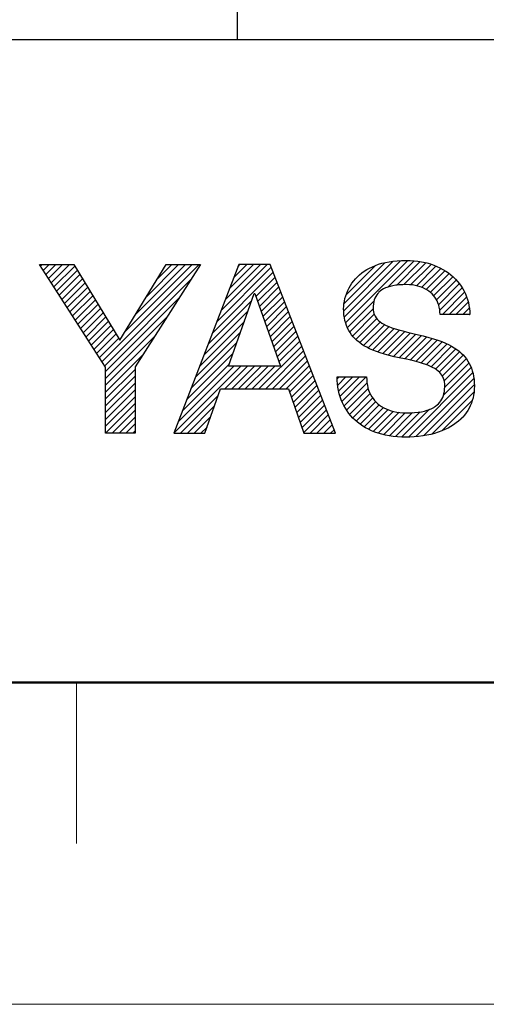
# Model space of a CAD drawing. Header units: millimetres. Extents: x 0 to 1076, y 0 to 742.
# Tile 5 of 130: x 396 to 432, y 0 to 77. Entities that reach past the tile are written whole.
import ezdxf

# ---------------------------------------------------------------- set-up
doc = ezdxf.new("R2010")
doc.units = ezdxf.units.MM
doc.header["$LTSCALE"] = 0.454724
doc.layers.add('NoLayerName_001', color=7, linetype='Continuous')

msp = doc.modelspace()

# ---------------------------------------------------------------- linework, layer by layer
at = {"layer": 'NoLayerName_001', "color": 7, "linetype": 'Continuous', "lineweight": 25}
for p, q in [((412.500039, 75), (412.500039, 135.999996)), ((62.5, 75), (1025, 75)), ((412.5, 75), (1025, 75)), ((412.5, 75), (1025, 75)), ((412.500039, 75), (1025, 75)), ((397.10384, 57.499676), (399.785017, 57.499676)), ((402.253187, 49.532658), (397.10384, 57.499676)), ((397.189242, 57.367543), (397.321376, 57.499676)), ((397.397444, 57.045415), (397.851706, 57.499676)), ((397.605646, 56.723286), (398.382036, 57.499676)), ((397.813848, 56.401158), (398.912366, 57.499676)), ((398.02205, 56.07903), (399.442696, 57.499676)), ((399.785017, 57.499676), (403.362327, 51.624289)), ((401.977888, 49.958597), (409.516212, 57.496921)), ((403.362327, 51.624289), (406.956568, 57.49843)), ((403.754995, 52.266034), (408.986195, 57.497233)), ((409.628952, 57.496855), (404.549952, 49.540139)), ((404.591055, 53.632424), (408.456177, 57.497546)), ((405.427115, 54.998814), (407.926159, 57.497858)), ((406.263175, 56.365204), (407.396142, 57.49817)), ((406.956568, 57.49843), (409.628952, 57.496855)), ((412.611728, 57.496855), (407.551495, 44.391973)), ((411.223032, 53.90044), (414.819565, 57.496973)), ((411.55662, 54.764357), (414.289207, 57.496945)), ((411.890207, 55.628275), (413.758848, 57.496916)), ((412.223794, 56.492192), (413.22849, 57.496888)), ((412.557382, 57.35611), (412.698131, 57.496859)), ((415.057323, 57.496986), (412.611728, 57.496855)), ((420.12005, 44.393548), (415.057323, 57.496986)), ((420.768803, 53.900269), (424.626945, 57.758412)), ((420.79573, 54.457526), (423.971328, 57.633124)), ((420.815475, 53.416611), (425.193166, 57.794302)), ((420.92527, 52.996076), (425.743004, 57.81381)), ((420.96221, 55.154336), (423.206608, 57.398734)), ((424.183914, 55.72439), (426.237355, 57.777831)), ((424.86658, 55.876726), (426.715994, 57.72614)), ((425.453899, 55.933714), (427.151214, 57.63103)), ((425.969401, 55.918887), (427.561471, 57.510956)), ((398.230252, 55.756902), (399.856168, 57.382818)), ((398.438454, 55.434774), (400.056868, 57.053188)), ((398.646656, 55.112646), (400.257568, 56.723558)), ((410.555857, 52.172605), (415.286661, 56.903409)), ((410.889445, 53.036522), (415.138864, 57.285941)), ((426.417074, 55.83623), (427.944986, 57.364142)), ((426.828181, 55.717006), (428.309776, 57.198601)), ((427.188674, 55.547169), (428.642488, 57.000983)), ((427.493665, 55.321831), (428.963058, 56.791223)), ((398.854858, 54.790518), (400.458268, 56.393928)), ((399.06306, 54.46839), (400.658968, 56.064297)), ((402.18609, 49.636469), (408.892047, 56.342425)), ((413.934794, 55.021212), (415.434459, 56.520877)), ((414.072957, 54.629044), (415.582257, 56.138344)), ((427.761513, 55.059348), (429.246922, 56.544757)), ((427.984533, 54.752038), (429.522373, 56.289878)), ((428.134936, 54.372111), (429.756619, 55.993794)), ((399.271262, 54.146262), (400.859667, 55.734667)), ((399.479464, 53.824134), (401.060367, 55.405037)), ((411.820197, 49.610223), (413.811033, 55.238019)), ((413.811033, 55.238019), (413.858412, 55.238019)), ((413.858412, 55.238019), (415.841111, 49.610223)), ((414.211119, 54.236877), (415.730054, 55.755812)), ((414.349282, 53.844709), (415.877852, 55.373279)), ((428.225848, 53.932693), (429.981699, 55.688544)), ((428.439015, 53.615529), (430.16259, 55.339105)), ((399.687666, 53.502006), (401.261067, 55.075407)), ((399.895868, 53.179878), (401.461767, 54.745776)), ((400.10407, 52.85775), (401.662467, 54.416146)), ((402.253187, 49.173235), (407.956045, 54.876093)), ((410.22227, 51.308687), (413.624609, 54.711027)), ((414.487444, 53.452541), (416.02565, 54.990747)), ((414.625607, 53.060374), (416.173447, 54.608214)), ((421.060449, 52.600925), (423.130646, 54.671122)), ((428.968592, 53.614777), (430.325898, 54.972082)), ((429.49817, 53.614025), (430.445825, 54.56168)), ((400.312272, 52.535621), (401.863167, 54.086516)), ((400.520474, 52.213493), (402.063867, 53.756886)), ((409.888683, 50.44477), (413.334312, 53.890399)), ((414.763769, 52.668206), (416.321245, 54.225682)), ((414.901932, 52.276039), (416.469043, 53.843149)), ((421.250199, 52.260345), (423.054502, 54.064648)), ((421.47278, 51.952596), (423.148445, 53.628261)), ((430.027748, 53.613273), (430.525015, 54.11054)), ((430.557326, 53.61252), (430.570474, 53.625668)), ((400.728676, 51.891365), (402.264566, 53.427256)), ((400.936878, 51.569237), (402.465266, 53.097625)), ((402.253187, 48.642905), (407.020043, 53.409761)), ((409.555095, 49.580853), (413.044014, 53.069772)), ((415.040094, 51.883871), (416.61684, 53.460617)), ((415.178257, 51.491703), (416.764638, 53.078084)), ((421.721544, 51.67103), (423.349987, 53.299473)), ((422.015148, 51.434304), (423.62343, 53.042586)), ((422.317539, 51.206365), (423.953924, 52.842749)), ((401.14508, 51.247109), (402.665966, 52.767995)), ((401.353282, 50.924981), (402.866666, 52.438365)), ((401.561484, 50.602853), (403.067366, 52.108735)), ((409.221508, 48.716935), (412.753717, 52.249144)), ((415.316419, 51.099536), (416.912435, 52.695552)), ((415.454582, 50.707368), (417.060233, 52.31302)), ((422.667379, 51.025874), (424.312322, 52.670817)), ((423.01745, 50.845615), (424.700252, 52.528417)), ((423.410285, 50.70812), (425.110337, 52.408172)), ((423.80312, 50.570626), (425.531607, 52.299112)), ((424.222112, 50.459287), (425.956794, 52.193969)), ((424.649629, 50.356474), (426.383187, 52.090032)), ((401.769686, 50.280725), (403.268066, 51.779104)), ((402.253187, 48.112575), (406.084041, 51.94343)), ((408.88792, 47.853018), (412.46342, 51.428517)), ((415.592744, 50.3152), (417.208031, 51.930487)), ((415.730906, 49.923033), (417.355828, 51.547955)), ((425.078638, 50.255152), (426.806049, 51.982564)), ((425.518666, 50.164851), (427.225342, 51.871527)), ((425.947869, 50.063724), (427.644635, 51.76049)), ((426.372623, 49.958148), (428.043241, 51.628766)), ((426.794955, 49.85015), (428.430547, 51.485741)), ((427.180525, 49.705389), (428.804057, 51.328921)), ((408.554333, 46.9891), (412.173122, 50.607889)), ((414.177949, 47.839745), (417.503626, 51.165422)), ((414.708279, 47.839745), (417.651424, 50.78289)), ((427.564732, 49.559267), (429.149469, 51.144004)), ((427.895369, 49.359573), (429.48053, 50.944735)), ((428.19066, 49.124535), (429.778185, 50.71206)), ((402.253187, 47.582245), (405.148039, 50.477098)), ((408.220746, 46.125183), (411.882825, 49.787262)), ((415.238609, 47.839745), (417.799221, 50.400357)), ((415.768939, 47.839745), (417.947019, 50.017825)), ((428.427062, 48.830606), (430.051551, 50.455095)), ((428.578011, 48.451225), (430.296249, 50.169463)), ((428.619936, 47.96282), (430.497524, 49.840408)), ((402.253187, 44.39171), (402.253187, 49.532658)), ((402.253187, 47.051915), (404.549952, 49.34868)), ((404.549952, 49.540139), (404.549952, 44.39171)), ((407.553571, 44.397348), (412.766446, 49.610223)), ((407.887158, 45.261265), (412.236116, 49.610223)), ((411.526299, 47.839745), (413.296776, 49.610223)), ((415.841111, 49.610223), (411.820197, 49.610223)), ((412.056629, 47.839745), (413.827106, 49.610223)), ((412.586959, 47.839745), (414.357436, 49.610223)), ((413.117289, 47.839745), (414.887767, 49.610223)), ((413.647619, 47.839745), (415.418097, 49.610223)), ((416.299269, 47.839745), (418.094816, 49.635292)), ((416.559915, 47.570061), (418.242614, 49.25276)), ((425.796691, 44.078915), (430.79685, 49.079074)), ((428.506943, 47.319497), (430.677815, 49.490369)), ((402.253187, 46.521585), (404.549952, 48.81835)), ((402.253187, 45.991255), (404.549952, 48.28802)), ((416.698068, 47.177884), (418.390412, 48.870227)), ((416.836222, 46.785708), (418.538209, 48.487695)), ((420.252018, 48.610513), (420.406518, 48.765013)), ((420.302787, 48.130952), (420.936848, 48.765013)), ((420.370573, 47.668408), (421.467178, 48.765013)), ((420.494912, 47.262417), (421.997508, 48.765013)), ((420.625997, 46.863172), (422.527838, 48.765013)), ((420.811529, 46.518374), (422.593071, 48.299916)), ((426.372085, 44.123979), (430.8811, 48.632994)), ((402.253187, 45.460925), (404.549952, 47.75769)), ((409.974254, 44.391973), (411.193771, 47.839745)), ((411.193771, 47.839745), (416.464912, 47.839745)), ((416.464912, 47.839745), (417.678917, 44.393548)), ((416.974375, 46.393531), (418.686007, 48.105163)), ((417.112529, 46.001354), (418.833805, 47.72263)), ((420.997991, 46.174506), (422.674335, 47.850849)), ((421.234401, 45.880586), (422.818854, 47.465039)), ((426.969479, 44.191043), (430.923418, 48.144982)), ((427.640951, 44.332185), (430.901401, 47.592635)), ((402.253187, 44.930594), (404.549952, 47.227359)), ((402.253187, 44.400264), (404.549952, 46.697029)), ((408.078526, 44.391973), (411.01178, 47.325227)), ((417.250682, 45.609178), (418.981602, 47.340098)), ((417.388836, 45.217001), (419.1294, 46.957565)), ((421.470811, 45.586666), (423.022759, 47.138614)), ((421.754557, 45.340081), (423.261639, 46.847164)), ((428.437087, 44.597991), (430.742529, 46.903432)), ((402.774963, 44.39171), (404.549952, 46.166699)), ((408.608856, 44.391973), (410.721532, 46.504649)), ((417.526989, 44.824824), (419.277198, 46.575033)), ((417.665143, 44.432648), (419.424995, 46.1925)), ((422.039637, 45.094831), (423.531493, 46.586688)), ((422.36839, 44.893254), (423.864087, 46.388951)), ((422.702338, 44.696872), (424.224151, 46.218686)), ((423.075897, 44.540101), (424.622743, 46.086947)), ((423.460622, 44.394496), (425.079241, 46.013115)), ((423.879896, 44.28344), (425.560505, 45.964049)), ((424.318911, 44.192125), (426.121177, 45.994391)), ((424.786032, 44.128916), (426.707411, 46.050295)), ((425.284466, 44.09702), (427.435826, 46.24838)), ((403.305293, 44.39171), (404.549952, 45.636369)), ((409.139186, 44.391973), (410.431284, 45.684071)), ((418.156373, 44.393548), (419.572793, 45.809968)), ((418.686703, 44.393548), (419.72059, 45.427435)), ((429.80341, 45.433984), (429.999127, 45.6297)), ((404.549952, 44.39171), (402.253187, 44.39171)), ((403.835623, 44.39171), (404.549952, 45.106039)), ((404.365953, 44.39171), (404.549952, 44.575709)), ((407.551495, 44.391973), (409.974254, 44.391973)), ((409.669516, 44.391973), (410.141036, 44.863493)), ((417.678917, 44.393548), (420.12005, 44.393548)), ((419.217033, 44.393548), (419.868388, 45.044903)), ((419.747363, 44.393548), (420.016186, 44.66237))]:
    msp.add_line(p, q, dxfattribs=at)
at = {"layer": 'NoLayerName_001', "color": 7, "linetype": 'Continuous', "lineweight": 50}
msp.add_line((1025, 25), (62.5, 25), dxfattribs=at)
at = {"layer": 'NoLayerName_001', "color": 2, "linetype": 'Continuous', "lineweight": 13}
msp.add_line((400, 25), (400, 12.5), dxfattribs=at)
at = {"layer": 'NoLayerName_001', "color": 7, "linetype": 'Continuous', "lineweight": 13}
msp.add_line((1050, 0), (0, 0), dxfattribs=at)
at = {"layer": 'NoLayerName_001', "color": 7, "linetype": 'Continuous', "lineweight": 25}
for points in [[(420.761044, 54.074478), (420.765684, 54.228368), (420.784382, 54.43013), (420.817482, 54.639864), (420.864645, 54.852543), (420.92534, 55.064587), (420.998991, 55.273486), (421.08505, 55.477506), (421.183035, 55.675455), (421.292552, 55.866523), (421.413298, 56.050164), (421.54506, 56.226012), (421.687722, 56.393818), (421.84125, 56.553402), (422.005697, 56.704625), (422.181192, 56.847359), (422.367933, 56.98147), (422.566186, 57.106803), (422.776275, 57.223173), (422.998576, 57.330355), (423.233514, 57.428083), (423.481554, 57.516044), (423.743199, 57.593877), (424.018982, 57.661173), (424.309466, 57.717474), (424.615236, 57.762279), (424.936899, 57.795038), (425.275079, 57.815159), (425.630317, 57.822011), (425.938903, 57.815102), (426.240951, 57.794561), (426.536013, 57.760684), (426.823642, 57.713785), (426.966522, 57.685131), (427.241997, 57.619271), (427.508829, 57.541305), (427.766597, 57.451633), (428.014898, 57.350668), (428.253349, 57.23884), (428.481587, 57.116591), (428.699277, 56.98437), (428.90611, 56.842631), (429.101803, 56.691831), (429.286102, 56.532418), (429.45878, 56.364837), (429.619632, 56.189519), (429.768478, 56.00688), (429.905154, 55.817316), (430.029513, 55.621204), (430.141416, 55.418898), (430.240733, 55.210729), (430.327332, 54.997004), (430.401081, 54.778007), (430.461839, 54.554002), (430.509454, 54.325229), (430.543762, 54.091917), (430.56458, 53.854274), (430.571708, 53.6125), (428.261885, 53.615781), (428.255244, 53.812164), (428.235255, 54.000078), (428.220402, 54.090944), (428.202385, 54.179748), (428.157093, 54.351129), (428.099749, 54.514382), (428.030635, 54.669659), (427.949957, 54.81706), (427.857849, 54.956627), (427.754386, 55.08833), (427.639604, 55.212058), (427.51351, 55.327616), (427.376116, 55.434721), (427.227453, 55.533004), (427.067601, 55.622016), (426.896716, 55.701239), (426.715047, 55.770101), (426.522963, 55.82799), (426.320959, 55.874282), (426.109672, 55.908358), (425.889878, 55.929632), (425.662487, 55.937569), (425.643966, 55.937614), (425.356716, 55.932242), (425.07066, 55.914669), (424.813625, 55.886033), (424.582782, 55.84738), (424.375562, 55.799601), (424.189631, 55.743428), (424.022881, 55.679428), (423.873417, 55.607989), (423.739557, 55.529315), (423.619837, 55.443408), (423.513018, 55.35006), (423.464091, 55.300438), (423.418095, 55.248844), (423.334763, 55.139763), (423.262388, 55.022176), (423.200553, 54.895198), (423.149101, 54.757743), (423.108133, 54.60853), (423.077996, 54.446079), (423.059283, 54.268702), (423.052822, 54.074478), (423.059651, 53.944052), (423.079776, 53.819399), (423.112883, 53.699706), (423.158965, 53.584237), (423.218315, 53.472354), (423.291504, 53.36354), (423.379361, 53.257405), (423.482933, 53.153701), (423.603454, 53.052314), (423.742307, 52.953262), (423.900989, 52.856674), (424.081083, 52.762774), (424.284242, 52.671841), (424.512231, 52.58414), (424.767146, 52.499764), (425.052401, 52.418163), (425.378245, 52.335939), (425.378978, 52.335761), (425.630317, 52.273552), (426.039912, 52.170189), (426.36416, 52.092987), (426.941249, 51.95459), (427.384159, 51.839764), (427.762343, 51.730619), (428.097317, 51.621838), (428.399159, 51.511097), (428.673675, 51.397188), (428.924668, 51.279406), (429.154863, 51.157301), (429.366333, 51.030546), (429.560728, 50.898874), (429.739393, 50.762027), (429.903444, 50.619734), (430.053809, 50.471693), (430.191249, 50.317554), (430.31638, 50.156914), (430.429675, 49.989315), (430.531472, 49.814236), (430.621979, 49.631099), (430.701271, 49.439267), (430.769299, 49.238048), (430.825889, 49.026702), (430.870746, 48.804438), (430.903429, 48.570706), (430.923452, 48.324861), (430.930266, 48.066009), (430.923397, 47.818839), (430.914898, 47.698734), (430.903099, 47.580927), (430.86983, 47.352103), (430.823965, 47.131899), (430.765795, 46.919873), (430.695525, 46.715616), (430.613277, 46.518756), (430.519089, 46.328963), (430.41292, 46.14596), (430.294653, 45.969523), (430.164107, 45.799492), (430.021043, 45.635773), (429.865178, 45.478342), (429.696196, 45.32725), (429.513769, 45.182625), (429.317571, 45.044672), (429.107307, 44.913675), (428.882734, 44.789998), (428.643695, 44.674077), (428.390154, 44.566423), (428.122236, 44.467612), (427.840282, 44.378279), (427.544899, 44.299103), (427.237023, 44.23079), (426.917988, 44.174051), (426.589594, 44.129567), (426.254167, 44.097947), (425.914601, 44.079682), (425.630317, 44.074888), (425.279992, 44.081746), (424.943068, 44.101982), (424.61924, 44.135105), (424.308211, 44.180655), (424.009688, 44.238202), (423.723391, 44.307345), (423.449151, 44.387686), (423.186781, 44.478847), (422.936037, 44.580501), (422.696694, 44.692352), (422.468549, 44.814134), (422.251427, 44.945614), (422.045184, 45.086585), (421.849708, 45.236864), (421.664923, 45.396289), (421.490796, 45.564714), (421.327334, 45.741999), (421.174585, 45.92801), (421.032644, 46.122602), (420.901649, 46.325618), (420.781779, 46.536873)], [(420.781779, 46.536873), (420.67325, 46.756148), (420.576316, 46.983176), (420.491255, 47.217634), (420.418369, 47.459132), (420.357968, 47.707204), (420.310366, 47.961299), (420.275864, 48.220779), (420.254741, 48.484913), (420.247239, 48.752879), (420.247225, 48.765013), (422.547402, 48.765013), (422.554219, 48.537026), (422.574264, 48.32001), (422.606988, 48.113528), (422.651922, 47.917159), (422.678849, 47.822633), (422.708678, 47.730536), (422.776833, 47.553583), (422.856116, 47.385961), (422.946335, 47.227378), (423.047385, 47.077605), (423.159231, 46.936478), (423.281904, 46.803912), (423.415486, 46.679902), (423.560092, 46.564536), (423.715849, 46.457989), (423.882881, 46.360526), (424.061276, 46.272497), (424.251069, 46.194329), (424.452211, 46.126517), (424.664548, 46.069609), (424.887793, 46.024185), (425.12151, 45.990842), (425.365094, 45.970167), (425.617763, 45.962714), (425.630317, 45.962698), (425.967747, 45.96935), (426.275471, 45.988526), (426.555652, 46.01913), (426.810352, 46.060165), (427.041535, 46.110745), (427.251058, 46.170105), (427.440671, 46.237607), (427.612005, 46.312752), (427.766565, 46.395196), (427.837998, 46.439099), (427.905652, 46.484711), (428.03003, 46.580883), (428.140852, 46.683731), (428.239101, 46.79345), (428.325575, 46.910413), (428.400877, 47.035171), (428.465414, 47.168454), (428.519388, 47.311179), (428.562806, 47.464463), (428.595481, 47.629662), (428.617044, 47.808451), (428.626942, 48.002975), (428.62753, 48.066009), (428.621072, 48.229266), (428.602247, 48.379133), (428.571582, 48.517978), (428.529213, 48.647794), (428.474886, 48.770276), (428.443021, 48.829275), (428.407946, 48.886862), (428.327978, 48.997953), (428.233845, 49.104625), (428.123937, 49.207855), (427.996196, 49.308448), (427.848084, 49.407072), (427.67652, 49.504299), (427.477782, 49.600644), (427.247355, 49.69661), (426.979716, 49.792738), (426.668003, 49.889668), (426.303515, 49.988218), (425.874916, 50.089502), (425.646854, 50.138545), (425.203033, 50.229496), (424.704411, 50.334836), (424.293855, 50.431193), (423.93244, 50.527449), (423.606467, 50.626511), (423.30915, 50.729634), (423.036415, 50.837421), (422.785485, 50.950178), (422.554293, 51.068069), (422.341203, 51.191197), (422.144865, 51.319651), (421.96414, 51.453533), (421.798053, 51.59298), (421.645774, 51.738173), (421.506599, 51.88935), (421.37995, 52.046809), (421.265367, 52.210912), (421.162512, 52.382082), (421.07117, 52.560807), (420.991242, 52.747633), (420.922756, 52.94316), (420.865855, 53.14804), (420.820802, 53.36297), (420.787973, 53.588689), (420.767875, 53.825639), (420.761044, 54.074478)]]:
    msp.add_lwpolyline(points, dxfattribs=at)

doc.saveas('drawing.dxf')
